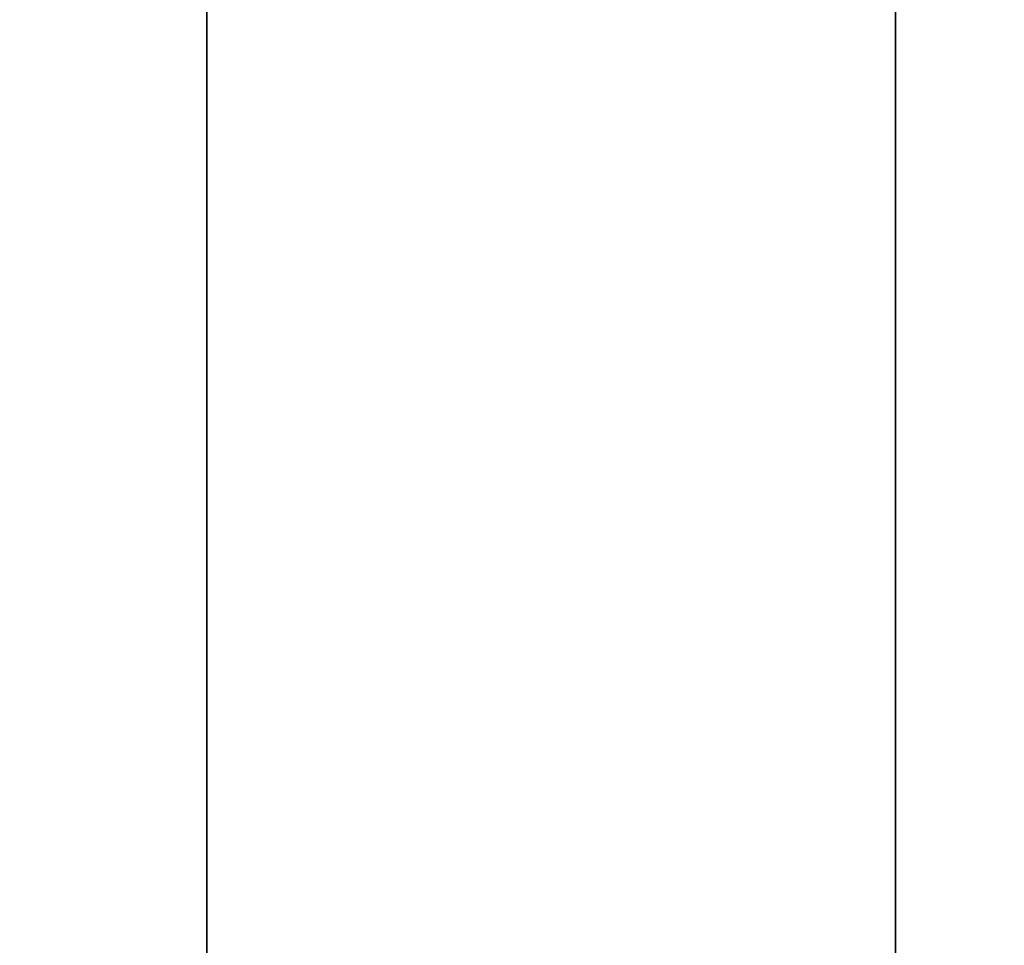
# Model space of a CAD drawing. Header units: millimetres. Extents: x 549 to 1049, y -22 to 79.
# Tile 74 of 127: x 664.582 to 664.897, y 47.49 to 47.786. Entities that reach past the tile are written whole.
import ezdxf

# ---------------------------------------------------------------- set-up
doc = ezdxf.new("R2010")
doc.units = ezdxf.units.MM
doc.header["$LTSCALE"] = 41.718519
doc.layers.add('34', color=7, linetype='CONTINUOUS')
doc.layers.add('35', color=7, linetype='CONTINUOUS')

msp = doc.modelspace()

# ---------------------------------------------------------------- linework, layer by layer
at = {"layer": '34', "color": 44, "linetype": 'Continuous', "true_color": 0x8c7500}
for points in [[(664.8621, 77.39743, 131.82691), (658.10055, -22.00257, 136.28061), (658.10055, 77.39743, 136.28061), (664.8621, 77.39743, 131.82691)], [(664.8621, -22.00257, 131.82691), (658.10055, -22.00257, 136.28061), (664.8621, 77.39743, 131.82691), (664.8621, -22.00257, 131.82691)], [(671.76431, -22.00257, 127.5945), (664.8621, -22.00257, 131.82691), (671.76431, 77.39743, 127.5945), (671.76431, -22.00257, 127.5945)], [(671.76431, 77.39743, 127.5945), (664.8621, -22.00257, 131.82691), (664.8621, 77.39743, 131.82691), (671.76431, 77.39743, 127.5945)]]:
    msp.add_3dface(points, dxfattribs=at)
at = {"layer": '35', "color": 44, "linetype": 'Continuous', "true_color": 0x8c7500}
for points in [[(657.88478, -22.00257, 549.18262), (664.64166, -22.00257, 553.64338), (657.88478, 77.39743, 549.18262), (657.88478, -22.00257, 549.18262)], [(657.88478, 77.39743, 549.18262), (664.64166, -22.00257, 553.64338), (664.64166, 77.39743, 553.64338), (657.88478, 77.39743, 549.18262)], [(664.64166, 77.39743, 553.64338), (671.53945, -22.00257, 557.883), (671.53945, 77.39743, 557.883), (664.64166, 77.39743, 553.64338)], [(664.64166, -22.00257, 553.64338), (671.53945, -22.00257, 557.883), (664.64166, 77.39743, 553.64338), (664.64166, -22.00257, 553.64338)]]:
    msp.add_3dface(points, dxfattribs=at)

doc.saveas('drawing.dxf')
